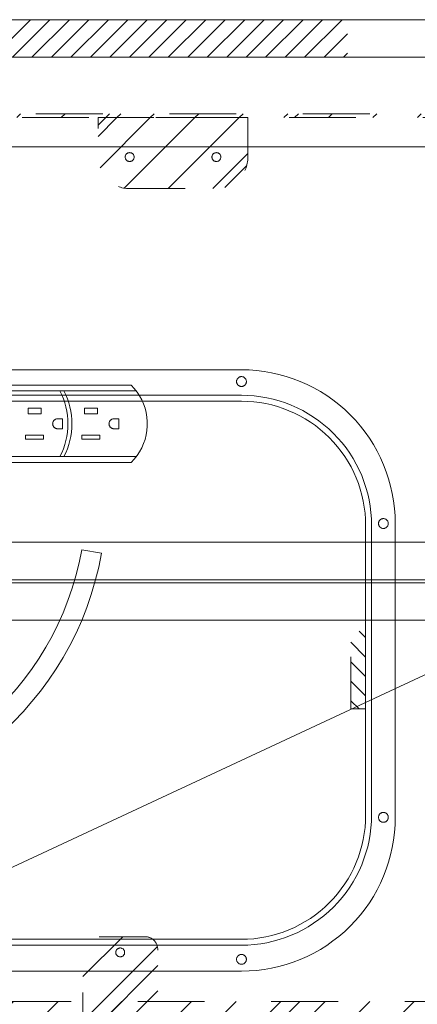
# Model space of a CAD drawing. Header units: inches. Extents: x -416 to -272, y -73 to 47.
# Tile 28 of 206: x -372 to -364, y -33 to -14. Entities that reach past the tile are written whole.
import ezdxf

# ---------------------------------------------------------------- set-up
doc = ezdxf.new("R2010")
doc.units = ezdxf.units.IN
doc.header["$LTSCALE"] = 32
doc.header["$MEASUREMENT"] = 0
doc.linetypes.add('Dash Style-1', pattern=[0.083328, 0.041656, -0.041672])
for name, color, linetype, lineweight in [('DashLine', 7, 'Continuous', 13), ('DashLineFill', 7, 'Dash Style-1', 13), ('Drawing', 7, 'Continuous', 18), ('Metal-DesktopScreen', 7, 'Continuous', 13), ('None', 7, 'Continuous', 18), ('SolidLine', 7, 'Continuous', 15)]:
    doc.layers.add(name, color=color, linetype=linetype, lineweight=lineweight)
doc.layers.add('Electrical', color=1, linetype='Dash Style-1', lineweight=15, true_color=0xff0000)
pattern_1 = [(45, (0, 0), (-1.61302, 1.935715), []), (45, (-1.0608, 1.0608), (-0.472346, 0.4167613), [])]
pattern_2 = [(45, (0, 0), (-0.3333333, -0.7222222), [])]

# ---------------------------------------------------------------- blocks, each defined once
blk = doc.blocks.new('G1_METAL_SCREEN_BRACKET (2D)')
at = {"layer": 'DashLineFill', "linetype": 'Continuous', "lineweight": 13}
h = blk.add_hatch(dxfattribs=at)
h.set_pattern_fill('Steel', color=253, style=0, pattern_type=2)
h.set_pattern_definition(pattern_1)
edge = h.paths.add_edge_path()
edge.add_line((1.496, -0.709), (1.496, 0.079))
edge.add_line((1.496, 0.079), (-1.496, 0.079))
edge.add_line((-1.496, 0.079), (-1.496, -0.709))
edge.add_arc((-0.866, -0.709), 0.63, 180, 270)
edge.add_line((-0.866, -1.339), (0.866, -1.339))
edge.add_arc((0.866, -0.709), 0.63, 270, 360)
edge.add_line((1.496, -0.709), (1.496, -0.709))
at = {"layer": 'DashLineFill', "flags": 128}
blk.add_lwpolyline([(1.496, -0.709), (1.496, 0.079), (-1.496, 0.079), (-1.496, -0.709, 0.414214), (-0.866, -1.339), (0.866, -1.339, 0.414214), (1.496, -0.709)], format="xyb", close=True, dxfattribs=at)
at = {"layer": 'SolidLine', "flags": 128}
for points in [[(-0.778, -0.709), (-0.778, -0.717), (-0.779, -0.726), (-0.781, -0.734), (-0.784, -0.743), (-0.788, -0.75), (-0.792, -0.758), (-0.798, -0.765), (-0.804, -0.771), (-0.81, -0.777), (-0.817, -0.782), (-0.824, -0.787), (-0.832, -0.791), (-0.84, -0.793), (-0.849, -0.796), (-0.857, -0.797), (-0.866, -0.797), (-0.875, -0.797), (-0.883, -0.796), (-0.892, -0.793), (-0.9, -0.791), (-0.908, -0.787), (-0.915, -0.782), (-0.922, -0.777), (-0.929, -0.771), (-0.935, -0.765), (-0.94, -0.758), (-0.944, -0.75), (-0.948, -0.743), (-0.951, -0.734), (-0.953, -0.726), (-0.954, -0.717), (-0.955, -0.709), (-0.954, -0.7), (-0.953, -0.691), (-0.951, -0.683), (-0.948, -0.675), (-0.944, -0.667), (-0.94, -0.659), (-0.935, -0.652), (-0.929, -0.646), (-0.922, -0.64), (-0.915, -0.635), (-0.908, -0.631), (-0.9, -0.627), (-0.892, -0.624), (-0.883, -0.622), (-0.875, -0.621), (-0.866, -0.62), (-0.857, -0.621), (-0.849, -0.622), (-0.84, -0.624), (-0.832, -0.627), (-0.824, -0.631), (-0.817, -0.635), (-0.81, -0.64), (-0.804, -0.646), (-0.798, -0.652), (-0.792, -0.659), (-0.788, -0.667), (-0.784, -0.675), (-0.781, -0.683), (-0.779, -0.691), (-0.778, -0.7)], [(0.955, -0.709), (0.954, -0.717), (0.953, -0.726), (0.951, -0.734), (0.948, -0.743), (0.944, -0.75), (0.94, -0.758), (0.935, -0.765), (0.929, -0.771), (0.922, -0.777), (0.915, -0.782), (0.908, -0.787), (0.9, -0.791), (0.892, -0.793), (0.883, -0.796), (0.875, -0.797), (0.866, -0.797), (0.857, -0.797), (0.849, -0.796), (0.84, -0.793), (0.832, -0.791), (0.824, -0.787), (0.817, -0.782), (0.81, -0.777), (0.804, -0.771), (0.798, -0.765), (0.792, -0.758), (0.788, -0.75), (0.784, -0.743), (0.781, -0.734), (0.779, -0.726), (0.778, -0.717), (0.778, -0.709), (0.778, -0.7), (0.779, -0.691), (0.781, -0.683), (0.784, -0.675), (0.788, -0.667), (0.792, -0.659), (0.798, -0.652), (0.804, -0.646), (0.81, -0.64), (0.817, -0.635), (0.824, -0.631), (0.832, -0.627), (0.84, -0.624), (0.849, -0.622), (0.857, -0.621), (0.866, -0.62), (0.875, -0.621), (0.883, -0.622), (0.892, -0.624), (0.9, -0.627), (0.908, -0.631), (0.915, -0.635), (0.922, -0.64), (0.929, -0.646), (0.935, -0.652), (0.94, -0.659), (0.944, -0.667), (0.948, -0.675), (0.951, -0.683), (0.953, -0.691), (0.954, -0.7)]]:
    blk.add_lwpolyline(points, close=True, dxfattribs=at)
blk = doc.blocks.new('Group-20')
at = {"layer": 'DashLineFill', "linetype": 'Continuous', "lineweight": 13}
h = blk.add_hatch(dxfattribs=at)
h.set_pattern_fill('Steel', color=253, style=0, pattern_type=2)
h.set_pattern_definition(pattern_1)
h.paths.add_polyline_path([(-0.047, 0.157), (69.772, 0.157), (69.772, 0.079), (-0.047, 0.079)])
at = {"layer": 'DashLineFill', "flags": 128}
blk.add_lwpolyline([(-0.047, 0.157), (69.772, 0.157), (69.772, 0.079), (-0.047, 0.079)], close=True, dxfattribs=at)
at = {"layer": 'Metal-DesktopScreen', "color": 7}
blk.add_blockref('G1_METAL_SCREEN_BRACKET (2D)', (45.354, 0), dxfattribs=at)
blk = doc.blocks.new('Group-21')
at = {"layer": 'None'}
blk.add_blockref('Group-20', (0, 0), dxfattribs=at)
blk = doc.blocks.new('SL Desktop Screen (2D)')
at = {"layer": 'None'}
blk.add_blockref('Group-21', (0, 0), dxfattribs=at)
at = {"layer": 'Drawing', "color": 0, "flags": 1}
for tag in ['Tag', 'Catalog', 'Custom', 'FinishGroup', 'Discount', 'Item1', 'Item2', 'Item3', 'Item4', 'Item5', 'Item6', 'Item7', 'Item8', 'Item9', 'Item10', 'Item11', 'Item12', 'Item13', 'Item14', 'Item15', 'Item16', 'Item17', 'Item18', 'Item19', 'Item20', 'Item21', 'Item22', 'Item23', 'Item24', 'Item25', 'Option1', 'Option2', 'Option3', 'Option4', 'Option5', 'Option6', 'Option7', 'Option8', 'Option9', 'Option10', 'Option11', 'Option12']:
    blk.add_attdef(tag, (-55.273, -15.371), '', height=0.00709, dxfattribs=at)
blk = doc.blocks.new('Group-83')
at = {"layer": 'DashLine', "flags": 128}
blk.add_lwpolyline([(1.114, -2.559), (70.894, -2.559), (70.894, -30), (1.114, -30)], close=True, dxfattribs=at)
at = {"layer": 'SolidLine', "flags": 128}
blk.add_lwpolyline([(1.114, -2.559), (70.894, -2.559), (70.894, -30), (1.114, -30)], close=True, dxfattribs=at)
blk = doc.blocks.new('Group-84')
at = {"layer": 'Electrical', "linetype": 'Continuous', "lineweight": 5, "true_color": 0xdd0000}
h = blk.add_hatch(dxfattribs=at)
h.set_pattern_fill('ElectricalHatch', color=12, style=0, pattern_type=2)
h.set_pattern_definition(pattern_2)
h.paths.add_polyline_path([(21.998, -0.02), (50.049, -0.02), (50.049, -0.768), (21.998, -0.768)])
at = {"layer": 'DashLine'}
blk.add_line((53.927, -12.008), (37.755, -19.549), dxfattribs=at)
at = {"layer": 'DashLine', "flags": 128}
blk.add_lwpolyline([(18.435, -10.453), (53.612, -10.453), (53.612, -11.201), (18.435, -11.201)], close=True, dxfattribs=at)
at = {"layer": 'Electrical', "flags": 128}
blk.add_lwpolyline([(21.998, -0.02), (50.049, -0.02), (50.049, -0.768), (21.998, -0.768)], close=True, dxfattribs=at)
at = {"layer": 'SolidLine', "flags": 128}
for points in [[(0.787, -0.02), (71.26, -0.02), (71.26, -0.768), (0.787, -0.768)], [(0.787, -0.768), (71.26, -0.768), (71.26, -11.201), (0.787, -11.201)], [(36.083, -11.26), (53.927, -11.26), (53.927, -12.008), (36.083, -12.008)]]:
    blk.add_lwpolyline(points, close=True, dxfattribs=at)
blk = doc.blocks.new('1BRPT5-RightBeam (2D)')
at = {"layer": 'DashLineFill', "linetype": 'Continuous', "lineweight": 13}
h = blk.add_hatch(dxfattribs=at)
h.set_pattern_fill('Steel', color=253, style=0, pattern_type=2)
h.set_pattern_definition(pattern_1)
edge = h.paths.add_edge_path()
edge.add_arc((16.982, 1.541), 0.25, 90, 180, ccw=False)
edge.add_line((16.982, 1.791), (17.978, 1.791))
edge.add_arc((17.978, 1.541), 0.25, 0, 90, ccw=False)
edge.add_line((18.228, 1.541), (18.228, -1.541))
edge.add_arc((17.978, -1.541), 0.25, 270, 360, ccw=False)
edge.add_line((17.978, -1.791), (16.982, -1.791))
edge.add_arc((16.982, -1.541), 0.25, 180, 270, ccw=False)
edge.add_line((16.732, -1.541), (16.732, 1.541))
h = blk.add_hatch(dxfattribs=at)
h.set_pattern_fill('Steel', color=253, style=0, pattern_type=2)
h.set_pattern_definition(pattern_1)
h.paths.add_polyline_path([(-1.85, 0.5), (20.472, 0.5), (20.472, -0.5), (-1.85, -0.5)])
at = {"layer": 'DashLineFill', "flags": 128}
blk.add_lwpolyline([(16.732, 1.541, -0.414214), (16.982, 1.791), (17.978, 1.791, -0.414214), (18.228, 1.541), (18.228, -1.541, -0.414214), (17.978, -1.791), (16.982, -1.791, -0.414214), (16.732, -1.541)], format="xyb", close=True, dxfattribs=at)
blk.add_lwpolyline([(-1.85, 0.5), (20.472, 0.5), (20.472, -0.5), (-1.85, -0.5)], close=True, dxfattribs=at)
at = {"layer": 'SolidLine', "flags": 128}
blk.add_lwpolyline([(17.569, -1.476), (17.568, -1.485), (17.567, -1.494), (17.565, -1.502), (17.562, -1.51), (17.558, -1.518), (17.554, -1.526), (17.549, -1.533), (17.543, -1.539), (17.537, -1.545), (17.53, -1.55), (17.522, -1.555), (17.514, -1.558), (17.506, -1.561), (17.498, -1.563), (17.489, -1.565), (17.48, -1.565), (17.472, -1.565), (17.463, -1.563), (17.455, -1.561), (17.446, -1.558), (17.439, -1.555), (17.431, -1.55), (17.424, -1.545), (17.418, -1.539), (17.412, -1.533), (17.407, -1.526), (17.402, -1.518), (17.398, -1.51), (17.396, -1.502), (17.393, -1.494), (17.392, -1.485), (17.392, -1.476), (17.392, -1.468), (17.393, -1.459), (17.396, -1.451), (17.398, -1.442), (17.402, -1.435), (17.407, -1.427), (17.412, -1.42), (17.418, -1.414), (17.424, -1.408), (17.431, -1.403), (17.439, -1.398), (17.446, -1.395), (17.455, -1.392), (17.463, -1.389), (17.472, -1.388), (17.48, -1.388), (17.489, -1.388), (17.498, -1.389), (17.506, -1.392), (17.514, -1.395), (17.522, -1.398), (17.53, -1.403), (17.537, -1.408), (17.543, -1.414), (17.549, -1.42), (17.554, -1.427), (17.558, -1.435), (17.562, -1.442), (17.565, -1.451), (17.567, -1.459), (17.568, -1.468)], close=True, dxfattribs=at)
blk = doc.blocks.new('Group-85')
at = {"layer": 'None', "color": 7, "rotation": 180}
blk.add_blockref('1BRPT5-RightBeam (2D)', (62.992, -20.118), dxfattribs=at)
blk = doc.blocks.new('Group-75')
at = {"layer": 'SolidLine'}
for p, q in [((-2.906, 0.893), (-4.526, 0.893)), ((-4.526, 0.893), (-4.526, -0.847)), ((-2.832, 0.861), (-2.906, 0.893)), ((-2.761, 0.823), (-2.832, 0.861)), ((-2.714, 0.793), (-2.761, 0.823)), ((-2.694, 0.779), (-2.761, 0.823)), ((-2.694, 0.779), (-2.714, 0.793)), ((4.484, 0.793), (-2.714, 0.793)), ((4.545, 0.726), (4.484, 0.793)), ((-2.631, 0.729), (-2.694, 0.779)), ((-2.572, 0.675), (-2.631, 0.729)), ((-2.519, 0.615), (-2.572, 0.675)), ((-2.47, 0.551), (-2.519, 0.615)), ((4.601, 0.655), (4.545, 0.726)), ((4.65, 0.58), (4.601, 0.655)), ((-9.206, 0.523), (-9.706, 0.523)), ((-9.706, 0.523), (-9.706, -0.477)), ((-9.206, 0.523), (-9.206, 0.203)), ((-8.515, 0.352), (-9.206, 0.523)), ((-9.206, 0.46), (-9.201, 0.454)), ((-9.194, 0.445), (-9.201, 0.454)), ((-9.187, 0.437), (-9.194, 0.445)), ((-8.968, 0.176), (-9.187, 0.437)), ((-2.967, 0.513), (-3.439, 0.513)), ((-3.38, 0.456), (-3.439, 0.513)), ((-3.439, 0.513), (-3.439, -0.468)), ((-3.026, 0.456), (-3.38, 0.456)), ((-3.38, -0.411), (-3.38, 0.456)), ((-3.359, 0.421), (-3.36, 0.419)), ((-3.36, 0.419), (-3.36, 0.418)), ((-3.36, 0.418), (-3.36, 0.416)), ((-3.36, 0.416), (-3.36, 0.414)), ((-3.36, 0.414), (-3.36, -0.392)), ((-3.358, 0.424), (-3.359, 0.422)), ((-3.359, 0.422), (-3.359, 0.421)), ((-3.357, 0.426), (-3.358, 0.424)), ((-3.356, 0.428), (-3.357, 0.426)), ((-3.357, 0.426), (-3.357, 0.426)), ((-3.354, 0.43), (-3.356, 0.428)), ((-3.353, 0.431), (-3.354, 0.43)), ((-3.352, 0.432), (-3.353, 0.431)), ((-3.35, 0.434), (-3.352, 0.432)), ((-3.348, 0.435), (-3.35, 0.434)), ((-3.346, 0.436), (-3.348, 0.435)), ((-3.344, 0.436), (-3.346, 0.436)), ((-3.343, 0.437), (-3.344, 0.436)), ((-3.341, 0.437), (-3.343, 0.437)), ((-3.339, 0.438), (-3.341, 0.437)), ((-3.337, 0.438), (-3.339, 0.438)), ((-3.069, 0.438), (-3.337, 0.438)), ((-3.067, 0.438), (-3.069, 0.438)), ((-3.069, 0.414), (-3.069, 0.1)), ((-3.065, 0.437), (-3.067, 0.438)), ((-3.063, 0.437), (-3.065, 0.437)), ((-3.061, 0.436), (-3.063, 0.437)), ((-3.059, 0.436), (-3.061, 0.436)), ((-3.057, 0.435), (-3.059, 0.436)), ((-3.056, 0.434), (-3.057, 0.435)), ((-3.054, 0.433), (-3.056, 0.434)), ((-3.054, 0.432), (-3.054, 0.433)), ((-3.052, 0.431), (-3.054, 0.432)), ((-3.051, 0.43), (-3.052, 0.431)), ((-3.05, 0.428), (-3.051, 0.43)), ((-3.049, 0.426), (-3.05, 0.428)), ((-3.049, 0.426), (-3.049, 0.426)), ((-3.048, 0.424), (-3.049, 0.426)), ((-3.047, 0.422), (-3.048, 0.424)), ((-3.046, 0.421), (-3.047, 0.422)), ((-3.046, 0.419), (-3.046, 0.421)), ((-3.046, 0.418), (-3.046, 0.419)), ((-3.045, 0.416), (-3.046, 0.418)), ((-3.045, 0.414), (-3.045, 0.416)), ((-3.045, -0.392), (-3.045, 0.414)), ((-3.026, 0.456), (-2.967, 0.513)), ((-3.026, 0.456), (-3.026, -0.411)), ((-2.967, -0.468), (-2.967, 0.513)), ((-2.428, 0.483), (-2.47, 0.551)), ((-2.391, 0.412), (-2.428, 0.483)), ((-2.361, 0.337), (-2.391, 0.412)), ((4.693, 0.501), (4.65, 0.58)), ((4.729, 0.419), (4.693, 0.501)), ((4.759, 0.333), (4.729, 0.419)), ((-10.393, 0.304), (-10.393, 0.241)), ((-9.706, 0.304), (-10.393, 0.304)), ((-9.706, 0.241), (-10.393, 0.241)), ((-9.206, 0.203), (-9.199, 0.189)), ((-8.357, 0.304), (-8.995, 0.17)), ((-8.509, 0.35), (-8.515, 0.352)), ((-8.503, 0.348), (-8.509, 0.35)), ((-8.497, 0.345), (-8.503, 0.348)), ((-8.492, 0.342), (-8.497, 0.345)), ((-8.486, 0.338), (-8.492, 0.342)), ((-8.481, 0.334), (-8.486, 0.338)), ((-8.477, 0.329), (-8.481, 0.334)), ((-8.472, 0.324), (-8.477, 0.329)), ((-8.469, 0.319), (-8.472, 0.324)), ((-8.465, 0.313), (-8.469, 0.319)), ((-8.462, 0.308), (-8.465, 0.313)), ((-8.46, 0.302), (-8.462, 0.308)), ((-8.458, 0.295), (-8.46, 0.302)), ((-8.457, 0.289), (-8.458, 0.295)), ((-8.456, 0.283), (-8.457, 0.289)), ((-8.336, 0.25), (-8.357, 0.304)), ((-8.333, 0.241), (-8.336, 0.25)), ((-8.32, 0.194), (-8.336, 0.25)), ((-7.706, 0.241), (-8.333, 0.241)), ((-8.333, 0.24), (-8.333, 0.241)), ((-8.333, 0.24), (-8.33, 0.231)), ((-8.328, 0.225), (-8.33, 0.231)), ((-8.327, 0.221), (-8.328, 0.225)), ((-8.326, 0.217), (-8.327, 0.221)), ((-8.324, 0.212), (-8.326, 0.217)), ((-8.324, 0.212), (-8.322, 0.202)), ((-8.322, 0.202), (-8.32, 0.195)), ((-7.706, 0.241), (-7.706, -0.196)), ((-4.526, 0.21), (-7.706, 0.21)), ((-2.337, 0.261), (-2.361, 0.337)), ((-2.32, 0.182), (-2.337, 0.261)), ((-1.816, 0.333), (-2.076, 0.333)), ((-2.076, 0.223), (-2.076, 0.333)), ((-1.816, 0.223), (-2.076, 0.223)), ((-1.816, 0.333), (-1.816, 0.223)), ((-0.691, 0.333), (-0.951, 0.333)), ((-0.951, 0.223), (-0.951, 0.333)), ((-0.691, 0.223), (-0.951, 0.223)), ((-0.691, 0.333), (-0.691, 0.223)), ((0.434, 0.333), (0.174, 0.333)), ((0.174, 0.223), (0.174, 0.333)), ((0.434, 0.223), (0.174, 0.223)), ((0.434, 0.333), (0.434, 0.223)), ((1.559, 0.333), (1.299, 0.333)), ((1.299, 0.223), (1.299, 0.333)), ((1.559, 0.223), (1.299, 0.223)), ((1.559, 0.333), (1.559, 0.223)), ((2.684, 0.333), (2.424, 0.333)), ((2.424, 0.223), (2.424, 0.333)), ((2.684, 0.223), (2.424, 0.223)), ((2.684, 0.333), (2.684, 0.223)), ((3.809, 0.333), (3.549, 0.333)), ((3.549, 0.223), (3.549, 0.333)), ((3.809, 0.223), (3.549, 0.223)), ((3.809, 0.333), (3.809, 0.223)), ((4.781, 0.246), (4.759, 0.333)), ((4.796, 0.157), (4.781, 0.246)), ((-9.706, 0.101), (-10.456, 0.101)), ((-10.456, 0.101), (-10.456, -0.056)), ((-9.199, 0.189), (-9.192, 0.178)), ((-9.192, 0.178), (-9.185, 0.166)), ((-9.178, 0.153), (-9.185, 0.166)), ((-9.17, 0.141), (-9.178, 0.153)), ((-9.17, 0.141), (-9.153, 0.116)), ((-9.153, 0.116), (-9.135, 0.09)), ((-9.12, 0.07), (-9.135, 0.09)), ((-9.118, 0.067), (-9.12, 0.07)), ((-9.118, 0.067), (-9.115, 0.063)), ((-9.113, 0.058), (-9.115, 0.063)), ((-9.113, 0.058), (-9.111, 0.055)), ((-9.11, 0.052), (-9.111, 0.055)), ((-9.108, 0.046), (-9.11, 0.052)), ((-9.107, 0.043), (-9.108, 0.046)), ((-9.108, -0.001), (-9.107, 0.002)), ((-9.106, 0.039), (-9.107, 0.043)), ((-9.107, 0.002), (-9.106, 0.006)), ((-9.105, 0.036), (-9.106, 0.039)), ((-9.106, 0.006), (-9.105, 0.009)), ((-9.105, 0.033), (-9.105, 0.036)), ((-9.104, 0.029), (-9.105, 0.033)), ((-9.105, 0.012), (-9.104, 0.016)), ((-9.105, 0.009), (-9.105, 0.012)), ((-9.104, 0.026), (-9.104, 0.029)), ((-9.104, 0.023), (-9.104, 0.026)), ((-9.104, 0.019), (-9.104, 0.023)), ((-9.104, 0.016), (-9.104, 0.019)), ((-8.995, 0.17), (-8.911, 0.07)), ((-8.909, 0.067), (-8.911, 0.07)), ((-8.909, 0.067), (-8.907, 0.064)), ((-8.907, 0.064), (-8.905, 0.061)), ((-8.905, 0.061), (-8.903, 0.058)), ((-8.902, 0.055), (-8.903, 0.058)), ((-8.902, 0.055), (-8.9, 0.052)), ((-8.9, 0.052), (-8.899, 0.049)), ((-8.897, 0.046), (-8.899, 0.049)), ((-8.896, 0.043), (-8.897, 0.046)), ((-8.896, 0.002), (-8.897, -0.001)), ((-8.896, 0.043), (-8.896, 0.039)), ((-8.896, 0.039), (-8.895, 0.036)), ((-8.895, 0.009), (-8.896, 0.006)), ((-8.896, 0.006), (-8.896, 0.002)), ((-8.894, 0.033), (-8.895, 0.036)), ((-8.894, 0.012), (-8.895, 0.009)), ((-8.894, 0.029), (-8.894, 0.033)), ((-8.894, 0.029), (-8.894, 0.026)), ((-8.894, 0.026), (-8.894, 0.023)), ((-8.894, 0.023), (-8.894, 0.019)), ((-8.894, 0.016), (-8.894, 0.019)), ((-8.894, 0.016), (-8.894, 0.012)), ((-8.32, 0.194), (-8.319, 0.19)), ((-8.319, 0.19), (-8.32, 0.194)), ((-8.308, 0.138), (-8.32, 0.194)), ((-8.316, 0.177), (-8.319, 0.19)), ((-8.316, 0.177), (-8.313, 0.163)), ((-8.31, 0.148), (-8.313, 0.163)), ((-8.31, 0.148), (-8.308, 0.139)), ((-8.306, 0.124), (-8.308, 0.138)), ((-8.301, 0.08), (-8.308, 0.138)), ((-8.308, 0.137), (-8.307, 0.135)), ((-8.306, 0.124), (-8.304, 0.115)), ((-8.303, 0.106), (-8.304, 0.115)), ((-8.302, 0.097), (-8.303, 0.106)), ((-8.301, 0.08), (-8.302, 0.097)), ((-8.301, 0.079), (-8.301, 0.08)), ((-8.301, 0.08), (-8.298, 0.023)), ((-8.3, 0.07), (-8.301, 0.079)), ((-8.301, -0.035), (-8.298, 0.023)), ((-8.299, 0.061), (-8.3, 0.07)), ((-8.299, 0.051), (-8.299, 0.061)), ((-8.299, 0.042), (-8.299, 0.051)), ((-8.298, 0.032), (-8.299, 0.042)), ((-8.299, 0.003), (-8.298, 0.013)), ((-8.299, -0.006), (-8.299, 0.003)), ((-8.298, 0.023), (-8.298, 0.032)), ((-8.298, 0.013), (-8.298, 0.023)), ((-2.309, 0.103), (-2.32, 0.182)), ((-2.306, 0.023), (-2.309, 0.103)), ((-2.309, -0.058), (-2.306, 0.023)), ((-1.586, 0.023), (-1.585, 0.031)), ((-1.585, 0.014), (-1.586, 0.023)), ((-1.585, 0.031), (-1.584, 0.04)), ((-1.584, 0.005), (-1.585, 0.014)), ((-1.584, 0.04), (-1.582, 0.048)), ((-1.582, -0.003), (-1.584, 0.005)), ((-1.582, 0.048), (-1.58, 0.057)), ((-1.58, 0.057), (-1.577, 0.065)), ((-1.577, 0.065), (-1.572, 0.073)), ((-1.572, 0.073), (-1.568, 0.08)), ((-1.568, 0.08), (-1.562, 0.087)), ((-1.562, 0.087), (-1.557, 0.093)), ((-1.557, 0.093), (-1.55, 0.099)), ((-1.55, 0.099), (-1.543, 0.104)), ((-1.543, 0.104), (-1.536, 0.109)), ((-1.536, 0.109), (-1.528, 0.113)), ((-1.528, 0.113), (-1.52, 0.116)), ((-1.52, 0.116), (-1.512, 0.119)), ((-1.512, 0.119), (-1.503, 0.121)), ((-1.503, 0.121), (-1.495, 0.122)), ((-1.495, 0.122), (-1.486, 0.123)), ((-1.386, 0.123), (-1.486, 0.123)), ((-1.386, 0.123), (-1.386, -0.077)), ((-0.461, 0.023), (-0.46, 0.031)), ((-0.46, 0.014), (-0.461, 0.023)), ((-0.46, 0.031), (-0.459, 0.04)), ((-0.459, 0.005), (-0.46, 0.014)), ((-0.459, 0.04), (-0.457, 0.048)), ((-0.457, -0.003), (-0.459, 0.005)), ((-0.457, 0.048), (-0.455, 0.057)), ((-0.455, 0.057), (-0.452, 0.065)), ((-0.452, 0.065), (-0.447, 0.073)), ((-0.447, 0.073), (-0.443, 0.08)), ((-0.443, 0.08), (-0.437, 0.087)), ((-0.437, 0.087), (-0.432, 0.093)), ((-0.432, 0.093), (-0.425, 0.099)), ((-0.425, 0.099), (-0.418, 0.104)), ((-0.418, 0.104), (-0.411, 0.109)), ((-0.411, 0.109), (-0.403, 0.113)), ((-0.403, 0.113), (-0.395, 0.116)), ((-0.395, 0.116), (-0.387, 0.119)), ((-0.387, 0.119), (-0.378, 0.121)), ((-0.378, 0.121), (-0.37, 0.122)), ((-0.37, 0.122), (-0.361, 0.123)), ((-0.261, 0.123), (-0.361, 0.123)), ((-0.261, 0.123), (-0.261, -0.077)), ((0.664, 0.023), (0.665, 0.031)), ((0.665, 0.014), (0.664, 0.023)), ((0.665, 0.031), (0.666, 0.04)), ((0.666, 0.005), (0.665, 0.014)), ((0.666, 0.04), (0.668, 0.048)), ((0.668, -0.003), (0.666, 0.005)), ((0.668, 0.048), (0.67, 0.057)), ((0.67, 0.057), (0.673, 0.065)), ((0.673, 0.065), (0.678, 0.073)), ((0.678, 0.073), (0.682, 0.08)), ((0.682, 0.08), (0.688, 0.087)), ((0.688, 0.087), (0.693, 0.093)), ((0.693, 0.093), (0.7, 0.099)), ((0.7, 0.099), (0.707, 0.104)), ((0.707, 0.104), (0.714, 0.109)), ((0.714, 0.109), (0.722, 0.113)), ((0.722, 0.113), (0.73, 0.116)), ((0.73, 0.116), (0.738, 0.119)), ((0.738, 0.119), (0.747, 0.121)), ((0.747, 0.121), (0.755, 0.122)), ((0.755, 0.122), (0.764, 0.123)), ((0.864, 0.123), (0.764, 0.123)), ((0.864, 0.123), (0.864, -0.077)), ((1.789, 0.023), (1.79, 0.031)), ((1.79, 0.014), (1.789, 0.023)), ((1.79, 0.031), (1.791, 0.04)), ((1.791, 0.005), (1.79, 0.014)), ((1.791, 0.04), (1.793, 0.048)), ((1.793, -0.003), (1.791, 0.005)), ((1.793, 0.048), (1.795, 0.057)), ((1.795, 0.057), (1.798, 0.065)), ((1.798, 0.065), (1.803, 0.073)), ((1.803, 0.073), (1.807, 0.08)), ((1.807, 0.08), (1.813, 0.087)), ((1.813, 0.087), (1.818, 0.093)), ((1.818, 0.093), (1.825, 0.099)), ((1.825, 0.099), (1.832, 0.104)), ((1.832, 0.104), (1.839, 0.109)), ((1.839, 0.109), (1.847, 0.113)), ((1.847, 0.113), (1.855, 0.116)), ((1.855, 0.116), (1.863, 0.119)), ((1.863, 0.119), (1.872, 0.121)), ((1.872, 0.121), (1.88, 0.122)), ((1.88, 0.122), (1.889, 0.123)), ((1.989, 0.123), (1.889, 0.123)), ((1.989, 0.123), (1.989, -0.077)), ((2.914, 0.023), (2.915, 0.031)), ((2.915, 0.014), (2.914, 0.023)), ((2.915, 0.031), (2.916, 0.04)), ((2.916, 0.005), (2.915, 0.014)), ((2.916, 0.04), (2.918, 0.048)), ((2.918, -0.003), (2.916, 0.005)), ((2.918, 0.048), (2.92, 0.057)), ((2.92, 0.057), (2.923, 0.065)), ((2.923, 0.065), (2.928, 0.073)), ((2.928, 0.073), (2.932, 0.08)), ((2.932, 0.08), (2.938, 0.087)), ((2.938, 0.087), (2.943, 0.093)), ((2.943, 0.093), (2.95, 0.099)), ((2.95, 0.099), (2.957, 0.104)), ((2.957, 0.104), (2.964, 0.109)), ((2.964, 0.109), (2.972, 0.113)), ((2.972, 0.113), (2.98, 0.116)), ((2.98, 0.116), (2.988, 0.119)), ((2.988, 0.119), (2.997, 0.121)), ((2.997, 0.121), (3.005, 0.122)), ((3.005, 0.122), (3.014, 0.123)), ((3.114, 0.123), (3.014, 0.123)), ((3.114, 0.123), (3.114, -0.077)), ((4.039, 0.023), (4.04, 0.031)), ((4.04, 0.014), (4.039, 0.023)), ((4.04, 0.031), (4.041, 0.04)), ((4.041, 0.005), (4.04, 0.014)), ((4.041, 0.04), (4.043, 0.048)), ((4.043, -0.003), (4.041, 0.005)), ((4.043, 0.048), (4.045, 0.057)), ((4.045, 0.057), (4.048, 0.065)), ((4.048, 0.065), (4.053, 0.073)), ((4.053, 0.073), (4.057, 0.08)), ((4.057, 0.08), (4.063, 0.087)), ((4.063, 0.087), (4.068, 0.093)), ((4.068, 0.093), (4.075, 0.099)), ((4.075, 0.099), (4.082, 0.104)), ((4.082, 0.104), (4.089, 0.109)), ((4.089, 0.109), (4.097, 0.113)), ((4.097, 0.113), (4.105, 0.116)), ((4.105, 0.116), (4.113, 0.119)), ((4.113, 0.119), (4.122, 0.121)), ((4.122, 0.121), (4.13, 0.122)), ((4.13, 0.122), (4.139, 0.123)), ((4.239, 0.123), (4.139, 0.123)), ((4.239, 0.123), (4.239, -0.077)), ((4.803, 0.068), (4.796, 0.157)), ((4.803, -0.023), (4.803, 0.068)), ((-9.706, -0.056), (-10.456, -0.056)), ((-10.393, -0.196), (-10.393, -0.259)), ((-9.706, -0.196), (-10.393, -0.196)), ((-9.199, -0.144), (-9.206, -0.158)), ((-9.206, -0.477), (-9.206, -0.158)), ((-9.199, -0.144), (-9.192, -0.133)), ((-9.194, -0.4), (-8.968, -0.131)), ((-9.185, -0.121), (-9.192, -0.133)), ((-9.185, -0.121), (-9.178, -0.108)), ((-9.17, -0.096), (-9.178, -0.108)), ((-9.17, -0.096), (-9.153, -0.071)), ((-9.153, -0.071), (-9.135, -0.045)), ((-9.12, -0.025), (-9.135, -0.045)), ((-9.12, -0.025), (-9.118, -0.022)), ((-9.118, -0.022), (-9.116, -0.019)), ((-9.115, -0.018), (-9.116, -0.019)), ((-9.113, -0.013), (-9.115, -0.018)), ((-9.113, -0.013), (-9.111, -0.01)), ((-9.111, -0.01), (-9.11, -0.007)), ((-9.11, -0.007), (-9.109, -0.004)), ((-9.108, -0.001), (-9.109, -0.004)), ((-8.911, -0.025), (-8.995, -0.125)), ((-8.995, -0.125), (-8.357, -0.259)), ((-8.909, -0.022), (-8.911, -0.025)), ((-8.907, -0.019), (-8.909, -0.022)), ((-8.907, -0.019), (-8.905, -0.016)), ((-8.903, -0.013), (-8.905, -0.016)), ((-8.902, -0.01), (-8.903, -0.013)), ((-8.9, -0.007), (-8.902, -0.01)), ((-8.899, -0.004), (-8.9, -0.007)), ((-8.897, -0.001), (-8.899, -0.004)), ((-8.336, -0.205), (-8.32, -0.149)), ((-8.336, -0.205), (-8.333, -0.196)), ((-8.333, -0.196), (-8.332, -0.193)), ((-7.706, -0.196), (-8.333, -0.196)), ((-8.332, -0.193), (-8.331, -0.189)), ((-8.33, -0.186), (-8.331, -0.189)), ((-8.328, -0.18), (-8.33, -0.186)), ((-8.327, -0.176), (-8.328, -0.18)), ((-8.327, -0.176), (-8.324, -0.167)), ((-8.324, -0.167), (-8.322, -0.157)), ((-8.32, -0.15), (-8.322, -0.157)), ((-8.32, -0.149), (-8.308, -0.093)), ((-8.319, -0.145), (-8.32, -0.149)), ((-8.32, -0.149), (-8.319, -0.145)), ((-8.319, -0.145), (-8.316, -0.132)), ((-8.313, -0.118), (-8.316, -0.132)), ((-8.31, -0.103), (-8.313, -0.118)), ((-8.31, -0.103), (-8.308, -0.093)), ((-8.308, -0.093), (-8.301, -0.035)), ((-8.308, -0.093), (-8.306, -0.078)), ((-8.306, -0.078), (-8.304, -0.07)), ((-8.304, -0.07), (-8.303, -0.061)), ((-8.303, -0.061), (-8.302, -0.052)), ((-8.302, -0.052), (-8.301, -0.035)), ((-8.301, -0.035), (-8.3, -0.025)), ((-8.3, -0.025), (-8.299, -0.015)), ((-8.299, -0.015), (-8.299, -0.006)), ((-4.526, -0.165), (-7.706, -0.165)), ((-3.337, -0.03), (-3.337, -0.054)), ((-3.069, -0.054), (-3.069, -0.327)), ((-2.337, -0.216), (-2.32, -0.137)), ((-2.32, -0.137), (-2.309, -0.058)), ((-1.58, -0.012), (-1.582, -0.003)), ((-1.577, -0.02), (-1.58, -0.012)), ((-1.572, -0.027), (-1.577, -0.02)), ((-1.568, -0.035), (-1.572, -0.027)), ((-1.562, -0.042), (-1.568, -0.035)), ((-1.557, -0.048), (-1.562, -0.042)), ((-1.55, -0.054), (-1.557, -0.048)), ((-1.543, -0.059), (-1.55, -0.054)), ((-1.536, -0.064), (-1.543, -0.059)), ((-1.528, -0.068), (-1.536, -0.064)), ((-1.52, -0.071), (-1.528, -0.068)), ((-1.512, -0.074), (-1.52, -0.071)), ((-1.503, -0.076), (-1.512, -0.074)), ((-1.495, -0.077), (-1.503, -0.076)), ((-1.486, -0.077), (-1.495, -0.077)), ((-1.386, -0.077), (-1.486, -0.077)), ((-0.455, -0.012), (-0.457, -0.003)), ((-0.452, -0.02), (-0.455, -0.012)), ((-0.447, -0.027), (-0.452, -0.02)), ((-0.443, -0.035), (-0.447, -0.027)), ((-0.437, -0.042), (-0.443, -0.035)), ((-0.432, -0.048), (-0.437, -0.042)), ((-0.425, -0.054), (-0.432, -0.048)), ((-0.418, -0.059), (-0.425, -0.054)), ((-0.411, -0.064), (-0.418, -0.059)), ((-0.403, -0.068), (-0.411, -0.064)), ((-0.395, -0.071), (-0.403, -0.068)), ((-0.387, -0.074), (-0.395, -0.071)), ((-0.378, -0.076), (-0.387, -0.074)), ((-0.37, -0.077), (-0.378, -0.076)), ((-0.361, -0.077), (-0.37, -0.077)), ((-0.261, -0.077), (-0.361, -0.077)), ((0.67, -0.012), (0.668, -0.003)), ((0.673, -0.02), (0.67, -0.012)), ((0.678, -0.027), (0.673, -0.02)), ((0.682, -0.035), (0.678, -0.027)), ((0.688, -0.042), (0.682, -0.035)), ((0.693, -0.048), (0.688, -0.042)), ((0.7, -0.054), (0.693, -0.048)), ((0.707, -0.059), (0.7, -0.054)), ((0.714, -0.064), (0.707, -0.059)), ((0.722, -0.068), (0.714, -0.064)), ((0.73, -0.071), (0.722, -0.068)), ((0.738, -0.074), (0.73, -0.071)), ((0.747, -0.076), (0.738, -0.074)), ((0.755, -0.077), (0.747, -0.076)), ((0.764, -0.077), (0.755, -0.077)), ((0.864, -0.077), (0.764, -0.077)), ((1.795, -0.012), (1.793, -0.003)), ((1.798, -0.02), (1.795, -0.012)), ((1.803, -0.027), (1.798, -0.02)), ((1.807, -0.035), (1.803, -0.027)), ((1.813, -0.042), (1.807, -0.035)), ((1.818, -0.048), (1.813, -0.042)), ((1.825, -0.054), (1.818, -0.048)), ((1.832, -0.059), (1.825, -0.054)), ((1.839, -0.064), (1.832, -0.059)), ((1.847, -0.068), (1.839, -0.064)), ((1.855, -0.071), (1.847, -0.068)), ((1.863, -0.074), (1.855, -0.071)), ((1.872, -0.076), (1.863, -0.074)), ((1.88, -0.077), (1.872, -0.076)), ((1.889, -0.077), (1.88, -0.077)), ((1.989, -0.077), (1.889, -0.077)), ((2.92, -0.012), (2.918, -0.003)), ((2.923, -0.02), (2.92, -0.012)), ((2.928, -0.027), (2.923, -0.02)), ((2.932, -0.035), (2.928, -0.027)), ((2.938, -0.042), (2.932, -0.035)), ((2.943, -0.048), (2.938, -0.042)), ((2.95, -0.054), (2.943, -0.048)), ((2.957, -0.059), (2.95, -0.054)), ((2.964, -0.064), (2.957, -0.059)), ((2.972, -0.068), (2.964, -0.064)), ((2.98, -0.071), (2.972, -0.068)), ((2.988, -0.074), (2.98, -0.071)), ((2.997, -0.076), (2.988, -0.074)), ((3.005, -0.077), (2.997, -0.076)), ((3.014, -0.077), (3.005, -0.077)), ((3.114, -0.077), (3.014, -0.077)), ((4.045, -0.012), (4.043, -0.003)), ((4.048, -0.02), (4.045, -0.012)), ((4.053, -0.027), (4.048, -0.02)), ((4.057, -0.035), (4.053, -0.027)), ((4.063, -0.042), (4.057, -0.035)), ((4.068, -0.048), (4.063, -0.042)), ((4.075, -0.054), (4.068, -0.048)), ((4.082, -0.059), (4.075, -0.054)), ((4.089, -0.064), (4.082, -0.059)), ((4.097, -0.068), (4.089, -0.064)), ((4.105, -0.071), (4.097, -0.068)), ((4.113, -0.074), (4.105, -0.071)), ((4.122, -0.076), (4.113, -0.074)), ((4.13, -0.077), (4.122, -0.076)), ((4.139, -0.077), (4.13, -0.077)), ((4.239, -0.077), (4.139, -0.077)), ((4.781, -0.201), (4.796, -0.112)), ((4.796, -0.112), (4.803, -0.023)), ((-9.706, -0.259), (-10.393, -0.259)), ((-9.206, -0.477), (-8.515, -0.307)), ((-8.515, -0.307), (-8.509, -0.305)), ((-8.509, -0.305), (-8.503, -0.303)), ((-8.503, -0.303), (-8.497, -0.3)), ((-8.497, -0.3), (-8.492, -0.297)), ((-8.492, -0.297), (-8.486, -0.293)), ((-8.486, -0.293), (-8.481, -0.289)), ((-8.481, -0.289), (-8.477, -0.284)), ((-8.477, -0.284), (-8.472, -0.279)), ((-8.472, -0.279), (-8.469, -0.274)), ((-8.469, -0.274), (-8.465, -0.268)), ((-8.465, -0.268), (-8.462, -0.263)), ((-8.462, -0.263), (-8.46, -0.256)), ((-8.46, -0.256), (-8.458, -0.25)), ((-8.458, -0.25), (-8.457, -0.244)), ((-8.457, -0.244), (-8.456, -0.238)), ((-8.357, -0.259), (-8.336, -0.205)), ((-3.36, -0.392), (-3.36, -0.394)), ((-3.069, -0.327), (-3.068, -0.327)), ((-3.045, -0.394), (-3.045, -0.392)), ((-2.428, -0.438), (-2.391, -0.367)), ((-2.391, -0.367), (-2.361, -0.292)), ((-2.361, -0.292), (-2.337, -0.216)), ((-2.126, -0.287), (-2.126, -0.207)), ((-1.766, -0.207), (-2.126, -0.207)), ((-1.766, -0.287), (-2.126, -0.287)), ((-1.766, -0.207), (-1.766, -0.287)), ((-0.641, -0.207), (-1.001, -0.207)), ((-1.001, -0.287), (-1.001, -0.207)), ((-0.641, -0.287), (-1.001, -0.287)), ((-0.641, -0.207), (-0.641, -0.287)), ((0.124, -0.287), (0.124, -0.207)), ((0.484, -0.207), (0.124, -0.207)), ((0.484, -0.287), (0.124, -0.287)), ((0.484, -0.207), (0.484, -0.287)), ((1.249, -0.287), (1.249, -0.207)), ((1.609, -0.207), (1.249, -0.207)), ((1.609, -0.287), (1.249, -0.287)), ((1.609, -0.207), (1.609, -0.287)), ((2.734, -0.207), (2.374, -0.207)), ((2.374, -0.287), (2.374, -0.207)), ((2.734, -0.287), (2.374, -0.287)), ((2.734, -0.207), (2.734, -0.287)), ((3.499, -0.287), (3.499, -0.207)), ((3.859, -0.207), (3.499, -0.207)), ((3.859, -0.287), (3.499, -0.287)), ((3.859, -0.207), (3.859, -0.287)), ((4.693, -0.456), (4.729, -0.374)), ((4.729, -0.374), (4.759, -0.288)), ((4.759, -0.288), (4.781, -0.201)), ((-9.206, -0.477), (-9.706, -0.477)), ((-9.206, -0.415), (-9.201, -0.408)), ((-9.194, -0.4), (-9.201, -0.408)), ((-3.439, -0.468), (-3.38, -0.411)), ((-2.967, -0.468), (-3.439, -0.468)), ((-3.026, -0.411), (-3.38, -0.411)), ((-3.36, -0.394), (-3.36, -0.396)), ((-3.36, -0.396), (-3.36, -0.398)), ((-3.36, -0.398), (-3.359, -0.399)), ((-3.359, -0.399), (-3.358, -0.401)), ((-3.358, -0.401), (-3.357, -0.403)), ((-3.357, -0.403), (-3.356, -0.405)), ((-3.356, -0.405), (-3.355, -0.406)), ((-3.355, -0.406), (-3.354, -0.408)), ((-3.354, -0.408), (-3.353, -0.409)), ((-3.353, -0.409), (-3.351, -0.41)), ((-3.35, -0.411), (-3.351, -0.41)), ((-3.054, -0.41), (-3.055, -0.411)), ((-3.054, -0.41), (-3.053, -0.409)), ((-3.053, -0.409), (-3.052, -0.408)), ((-3.052, -0.408), (-3.05, -0.406)), ((-3.05, -0.406), (-3.049, -0.405)), ((-3.049, -0.405), (-3.048, -0.403)), ((-3.048, -0.403), (-3.047, -0.401)), ((-3.047, -0.399), (-3.046, -0.398)), ((-3.047, -0.401), (-3.047, -0.399)), ((-3.046, -0.396), (-3.045, -0.394)), ((-3.046, -0.398), (-3.046, -0.396)), ((-3.026, -0.411), (-2.967, -0.468)), ((-2.572, -0.63), (-2.519, -0.57)), ((-2.519, -0.57), (-2.47, -0.506)), ((-2.47, -0.506), (-2.428, -0.438)), ((4.601, -0.61), (4.65, -0.535)), ((4.65, -0.535), (4.693, -0.456)), ((-2.832, -0.816), (-2.761, -0.778)), ((-2.761, -0.778), (-2.694, -0.734)), ((-2.761, -0.778), (-2.714, -0.747)), ((-2.714, -0.747), (-2.694, -0.734)), ((4.484, -0.747), (-2.714, -0.747)), ((-2.694, -0.734), (-2.631, -0.684)), ((-2.631, -0.684), (-2.572, -0.63)), ((4.484, -0.747), (4.545, -0.681)), ((4.545, -0.681), (4.601, -0.61)), ((-2.906, -0.847), (-4.526, -0.847)), ((-2.906, -0.847), (-2.832, -0.816))]:
    blk.add_line(p, q, dxfattribs=at)
blk = doc.blocks.new('MP-Plug (2D)')
at = {"layer": 'SolidLine'}
for p, q in [((4.583, 0.678), (-2.576, 0.678)), ((4.583, -0.632), (-2.576, -0.632))]:
    blk.add_line(p, q, dxfattribs=at)
for centre in [(1.8, 0.023), (1.88, 0.023)]:
    blk.add_arc(centre, 1.42, 332.5327, 27.4673, dxfattribs=at)
at = {"layer": 'SolidLine', "color": 7}
blk.add_blockref('Group-75', (0, 0), dxfattribs=at)
blk = doc.blocks.new('1BRPXF_Power_Pantry_30x12_Cred (2D)')
at = {"layer": 'Electrical', "linetype": 'Continuous', "lineweight": 5, "true_color": 0xdd0000}
h = blk.add_hatch(dxfattribs=at)
h.set_pattern_fill('ElectricalHatch', color=12, style=0, pattern_type=2)
h.set_pattern_definition(pattern_2)
h.paths.add_polyline_path([(6.773, 14.409), (6.773, 14.115), (5.217, 14.115), (5.217, 14.409)])
at = {"layer": 'DashLine', "flags": 128}
for points in [[(0, 11.929, -0.414214), (3.071, 15), (8.937, 15, -0.414214), (12.008, 11.929), (12.008, -11.929, -0.414214), (8.937, -15), (3.071, -15, -0.414214), (0, -11.929)], [(0.629, 11.929, -0.414214), (3.109, 14.409), (8.891, 14.409, -0.414214), (11.371, 11.929), (11.371, -11.929, -0.414214), (8.891, -14.409), (3.109, -14.409, -0.414214), (0.629, -11.929)], [(3.663, -9.133), (3.594, -8.738, 0.36397), (8.456, -2.942), (8.456, 2.942, 0.36397), (3.594, 8.738), (3.663, 9.133, -0.36397), (8.858, 2.942), (8.858, -2.942, -0.36397)]]:
    blk.add_lwpolyline(points, format="xyb", close=True, dxfattribs=at)
for points in [[(3.071, 14.862), (3.081, 14.862), (3.09, 14.86), (3.099, 14.858), (3.109, 14.855), (3.117, 14.851), (3.126, 14.846), (3.133, 14.84), (3.14, 14.833), (3.147, 14.826), (3.153, 14.818), (3.158, 14.81), (3.162, 14.801), (3.165, 14.792), (3.167, 14.783), (3.169, 14.773), (3.169, 14.764), (3.169, 14.754), (3.167, 14.745), (3.165, 14.735), (3.162, 14.726), (3.158, 14.717), (3.153, 14.709), (3.147, 14.701), (3.14, 14.694), (3.133, 14.688), (3.126, 14.682), (3.117, 14.677), (3.109, 14.673), (3.099, 14.67), (3.09, 14.667), (3.081, 14.666), (3.071, 14.665), (3.061, 14.666), (3.052, 14.667), (3.042, 14.67), (3.033, 14.673), (3.024, 14.677), (3.016, 14.682), (3.008, 14.688), (3.001, 14.694), (2.995, 14.701), (2.989, 14.709), (2.984, 14.717), (2.98, 14.726), (2.977, 14.735), (2.974, 14.745), (2.973, 14.754), (2.972, 14.764), (2.973, 14.773), (2.974, 14.783), (2.977, 14.792), (2.98, 14.801), (2.984, 14.81), (2.989, 14.818), (2.995, 14.826), (3.001, 14.833), (3.008, 14.84), (3.016, 14.846), (3.024, 14.851), (3.033, 14.855), (3.042, 14.858), (3.052, 14.86), (3.061, 14.862)], [(3.071, 14.862), (3.081, 14.862), (3.09, 14.86), (3.099, 14.858), (3.109, 14.855), (3.117, 14.851), (3.126, 14.846), (3.133, 14.84), (3.14, 14.833), (3.147, 14.826), (3.153, 14.818), (3.158, 14.81), (3.162, 14.801), (3.165, 14.792), (3.167, 14.783), (3.169, 14.773), (3.169, 14.764), (3.169, 14.754), (3.167, 14.745), (3.165, 14.735), (3.162, 14.726), (3.158, 14.717), (3.153, 14.709), (3.147, 14.701), (3.14, 14.694), (3.133, 14.688), (3.126, 14.682), (3.117, 14.677), (3.109, 14.673), (3.099, 14.67), (3.09, 14.667), (3.081, 14.666), (3.071, 14.665), (3.061, 14.666), (3.052, 14.667), (3.042, 14.67), (3.033, 14.673), (3.024, 14.677), (3.016, 14.682), (3.008, 14.688), (3.001, 14.694), (2.995, 14.701), (2.989, 14.709), (2.984, 14.717), (2.98, 14.726), (2.977, 14.735), (2.974, 14.745), (2.973, 14.754), (2.972, 14.764), (2.973, 14.773), (2.974, 14.783), (2.977, 14.792), (2.98, 14.801), (2.984, 14.81), (2.989, 14.818), (2.995, 14.826), (3.001, 14.833), (3.008, 14.84), (3.016, 14.846), (3.024, 14.851), (3.033, 14.855), (3.042, 14.858), (3.052, 14.86), (3.061, 14.862)], [(8.937, 14.862), (8.947, 14.862), (8.956, 14.86), (8.966, 14.858), (8.975, 14.855), (8.983, 14.851), (8.992, 14.846), (8.999, 14.84), (9.007, 14.833), (9.013, 14.826), (9.019, 14.818), (9.024, 14.81), (9.028, 14.801), (9.031, 14.792), (9.034, 14.783), (9.035, 14.773), (9.035, 14.764), (9.035, 14.754), (9.034, 14.745), (9.031, 14.735), (9.028, 14.726), (9.024, 14.717), (9.019, 14.709), (9.013, 14.701), (9.007, 14.694), (8.999, 14.688), (8.992, 14.682), (8.983, 14.677), (8.975, 14.673), (8.966, 14.67), (8.956, 14.667), (8.947, 14.666), (8.937, 14.665), (8.927, 14.666), (8.918, 14.667), (8.908, 14.67), (8.899, 14.673), (8.891, 14.677), (8.882, 14.682), (8.875, 14.688), (8.867, 14.694), (8.861, 14.701), (8.855, 14.709), (8.85, 14.717), (8.846, 14.726), (8.843, 14.735), (8.84, 14.745), (8.839, 14.754), (8.839, 14.764), (8.839, 14.773), (8.84, 14.783), (8.843, 14.792), (8.846, 14.801), (8.85, 14.81), (8.855, 14.818), (8.861, 14.826), (8.867, 14.833), (8.875, 14.84), (8.882, 14.846), (8.891, 14.851), (8.899, 14.855), (8.908, 14.858), (8.918, 14.86), (8.927, 14.862)], [(0.236, 12.028), (0.246, 12.027), (0.255, 12.026), (0.265, 12.023), (0.274, 12.02), (0.283, 12.016), (0.291, 12.011), (0.299, 12.005), (0.306, 11.999), (0.312, 11.992), (0.318, 11.984), (0.323, 11.976), (0.327, 11.967), (0.33, 11.958), (0.333, 11.948), (0.334, 11.939), (0.335, 11.929), (0.334, 11.919), (0.333, 11.91), (0.33, 11.901), (0.327, 11.891), (0.323, 11.883), (0.318, 11.874), (0.312, 11.867), (0.306, 11.86), (0.299, 11.853), (0.291, 11.847), (0.283, 11.842), (0.274, 11.838), (0.265, 11.835), (0.255, 11.833), (0.246, 11.831), (0.236, 11.831), (0.227, 11.831), (0.217, 11.833), (0.208, 11.835), (0.199, 11.838), (0.19, 11.842), (0.182, 11.847), (0.174, 11.853), (0.167, 11.86), (0.16, 11.867), (0.154, 11.874), (0.149, 11.883), (0.145, 11.891), (0.142, 11.901), (0.14, 11.91), (0.138, 11.919), (0.138, 11.929), (0.138, 11.939), (0.14, 11.948), (0.142, 11.958), (0.145, 11.967), (0.149, 11.976), (0.154, 11.984), (0.16, 11.992), (0.167, 11.999), (0.174, 12.005), (0.182, 12.011), (0.19, 12.016), (0.199, 12.02), (0.208, 12.023), (0.217, 12.026), (0.227, 12.027)], [(0.236, 12.028), (0.246, 12.027), (0.255, 12.026), (0.265, 12.023), (0.274, 12.02), (0.283, 12.016), (0.291, 12.011), (0.299, 12.005), (0.306, 11.999), (0.312, 11.992), (0.318, 11.984), (0.323, 11.976), (0.327, 11.967), (0.33, 11.958), (0.333, 11.948), (0.334, 11.939), (0.335, 11.929), (0.334, 11.919), (0.333, 11.91), (0.33, 11.901), (0.327, 11.891), (0.323, 11.883), (0.318, 11.874), (0.312, 11.867), (0.306, 11.86), (0.299, 11.853), (0.291, 11.847), (0.283, 11.842), (0.274, 11.838), (0.265, 11.835), (0.255, 11.833), (0.246, 11.831), (0.236, 11.831), (0.227, 11.831), (0.217, 11.833), (0.208, 11.835), (0.199, 11.838), (0.19, 11.842), (0.182, 11.847), (0.174, 11.853), (0.167, 11.86), (0.16, 11.867), (0.154, 11.874), (0.149, 11.883), (0.145, 11.891), (0.142, 11.901), (0.14, 11.91), (0.138, 11.919), (0.138, 11.929), (0.138, 11.939), (0.14, 11.948), (0.142, 11.958), (0.145, 11.967), (0.149, 11.976), (0.154, 11.984), (0.16, 11.992), (0.167, 11.999), (0.174, 12.005), (0.182, 12.011), (0.19, 12.016), (0.199, 12.02), (0.208, 12.023), (0.217, 12.026), (0.227, 12.027)], [(11.772, 12.028), (11.781, 12.027), (11.791, 12.026), (11.8, 12.023), (11.809, 12.02), (11.818, 12.016), (11.826, 12.011), (11.834, 12.005), (11.841, 11.999), (11.848, 11.992), (11.853, 11.984), (11.858, 11.976), (11.863, 11.967), (11.866, 11.958), (11.868, 11.948), (11.87, 11.939), (11.87, 11.929), (11.87, 11.919), (11.868, 11.91), (11.866, 11.901), (11.863, 11.891), (11.858, 11.883), (11.853, 11.874), (11.848, 11.867), (11.841, 11.86), (11.834, 11.853), (11.826, 11.847), (11.818, 11.842), (11.809, 11.838), (11.8, 11.835), (11.791, 11.833), (11.781, 11.831), (11.772, 11.831), (11.762, 11.831), (11.752, 11.833), (11.743, 11.835), (11.734, 11.838), (11.725, 11.842), (11.717, 11.847), (11.709, 11.853), (11.702, 11.86), (11.696, 11.867), (11.69, 11.874), (11.685, 11.883), (11.681, 11.891), (11.677, 11.901), (11.675, 11.91), (11.674, 11.919), (11.673, 11.929), (11.674, 11.939), (11.675, 11.948), (11.677, 11.958), (11.681, 11.967), (11.685, 11.976), (11.69, 11.984), (11.696, 11.992), (11.702, 11.999), (11.709, 12.005), (11.717, 12.011), (11.725, 12.016), (11.734, 12.02), (11.743, 12.023), (11.752, 12.026), (11.762, 12.027)]]:
    blk.add_lwpolyline(points, close=True, dxfattribs=at)
at = {"layer": 'DashLine', "transparency": 33554687, "flags": 128}
blk.add_lwpolyline([(0.51, 11.929, -0.414214), (3.109, 14.528), (8.891, 14.528, -0.414214), (11.489, 11.929), (11.489, -11.929, -0.414214), (8.891, -14.528), (3.109, -14.528, -0.414214), (0.51, -11.929)], format="xyb", close=True, dxfattribs=at)
at = {"layer": 'Electrical', "flags": 128}
blk.add_lwpolyline([(6.773, 14.409), (6.773, 14.115), (5.217, 14.115), (5.217, 14.409)], close=True, dxfattribs=at)
blk = doc.blocks.new('Group-86')
at = {"layer": 'None'}
for name in ['Group-84', 'Group-83']:
    blk.add_blockref(name, (0, 0), dxfattribs=at)
blk.add_blockref('Group-85', (0, 0), dxfattribs=at)
at = {"layer": 'None', "color": 7, "rotation": 270}
blk.add_blockref('1BRPXF_Power_Pantry_30x12_Cred (2D)', (36.004, -7.008), dxfattribs=at)
at = {"layer": 'None', "color": 7}
blk.add_blockref('MP-Plug (2D)', (41.248, -8.11), dxfattribs=at)
blk = doc.blocks.new('SL Credenza Desk (2D)-1')
at = {"layer": 'None'}
blk.add_blockref('Group-86', (0, 0), dxfattribs=at)
at = {"layer": 'Drawing', "color": 0, "flags": 1}
for tag in ['Catalog', 'FinishGroup', 'Custom', 'Discount', 'Tag', 'Item1', 'Item2', 'Item3', 'Item4', 'Item5', 'Item6', 'Item7', 'Item8', 'Item9', 'Item10', 'Item11', 'Item12', 'Item13', 'Item14', 'Item15', 'Item16', 'Item17', 'Item18', 'Item19', 'Item20', 'Item21', 'Item22', 'Item23', 'Item24', 'Item25', 'Option1', 'Option2', 'Option3', 'Option4', 'Option5', 'Option6', 'Option7', 'Option8', 'Option9', 'Option10', 'Option11', 'Option12']:
    blk.add_attdef(tag, (-56.289, -28.999), '', height=0.00709, dxfattribs=at)
blk = doc.blocks.new('Group-87')
at = {"layer": 'Drawing'}
blk.add_blockref('SL Credenza Desk (2D)-1', (-56.328, 1.485), dxfattribs=at)
at = {"layer": 'Drawing', "color": 0, "flags": 1}
for tag in ['Catalog', 'FinishGroup', 'Custom', 'Discount', 'Tag', 'Item1', 'Item2', 'Item3', 'Item4', 'Item5', 'Item6', 'Item7', 'Item8', 'Item9', 'Item10', 'Item11', 'Item12', 'Item13', 'Item14', 'Item15', 'Item16', 'Item17', 'Item18', 'Item19', 'Item20', 'Item21', 'Item22', 'Item23', 'Item24', 'Item25', 'Option1', 'Option2', 'Option3', 'Option4', 'Option5', 'Option6', 'Option7', 'Option8', 'Option9', 'Option10', 'Option11', 'Option12']:
    blk.add_attdef(tag, (-56.289, -28.999), '', height=0.00709, dxfattribs=at)

msp = doc.modelspace()

# ---------------------------------------------------------------- block references
at = {"layer": 'Drawing'}
msp.add_blockref('SL Desktop Screen (2D)', (-414.575, -15.546), dxfattribs=at)

# ---------------------------------------------------------------- next in the draw order: block references
at = {"layer": 'Drawing', "color": 7}
msp.add_blockref('Group-87', (-359.459, -14.977), dxfattribs=at)

doc.saveas('drawing.dxf')
